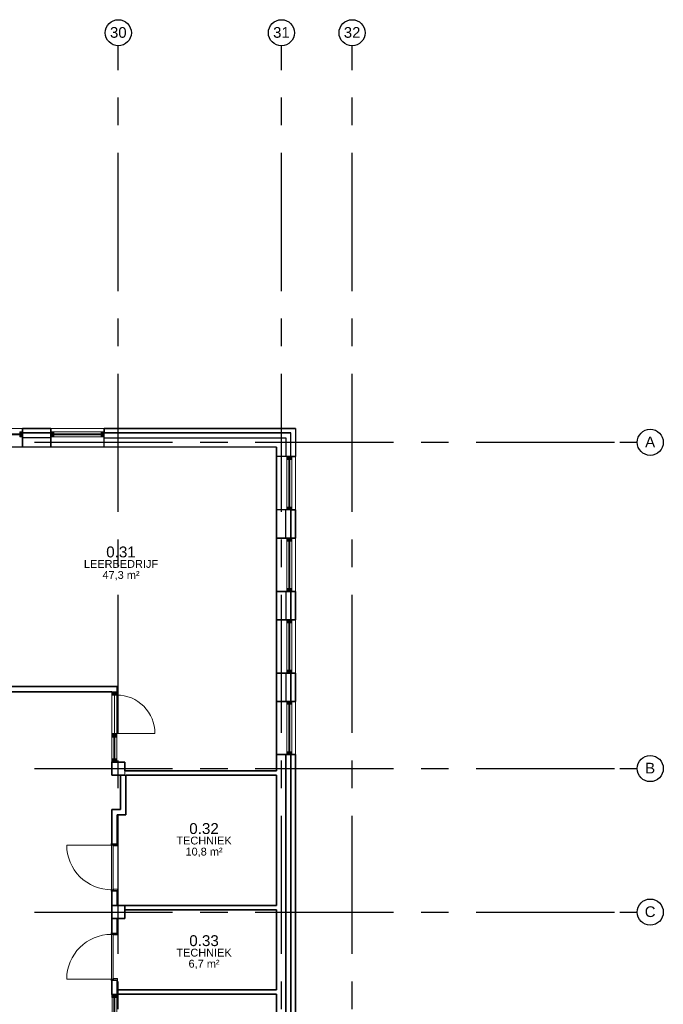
# Model space of a CAD drawing. Header units: millimetres. Extents: x -5940 to 121280, y -35718 to 26615.
# Tile 51 of 51: x 106483 to 121280, y 3981 to 26615. Entities that reach past the tile are written whole.
import ezdxf

# ---------------------------------------------------------------- set-up
doc = ezdxf.new("R2010")
doc.units = ezdxf.units.MM
doc.header["$LTSCALE"] = 100
doc.linetypes.add('CENTER', pattern=[50.8, 31.75, -6.35, 6.35, -6.35])
doc.linetypes.add('HIDDEN', pattern=[0.375, 0.25, -0.125])
for name, color, linetype in [('AL21----_BUITENWAND', 3, 'Continuous'), ('AL22----_BINNENWAND', 2, 'Continuous'), ('AL28----_CONSTRUCTIES', 4, 'Continuous'), ('AL31----_BUITENKOZIJN', 1, 'Continuous'), ('AL32----_BINNENKOZIJN', 1, 'Continuous'), ('BL$7----_STRAMIEN', 8, 'Continuous'), ('BL$8----_NVO RUIMTE', 253, 'HIDDEN'), ('BL$8----_RUIMTEBENAMING', 2, 'Continuous'), ('BL$8----_RUIMTENUMMER', 2, 'Continuous')]:
    doc.layers.add(name, color=color, linetype=linetype)
doc.styles.add('Arial_4', font='arial.ttf', dxfattribs={"height": 245.883234})
doc.styles.get("Standard").update_dxf_attribs({"font": 'arial.ttf'})

# ---------------------------------------------------------------- blocks, each defined once
blk = doc.blocks.new('NLRS_32_DO_WB_KMS1_krepel_ISR - 1030-125-7902214-_--_100 begane grond')
at = {"color": 0, "linetype": 'ByBlock', "lineweight": -2}
for p, q in [((-532, 62), (-532, 70)), ((-530, 62), (-532, 62)), ((-530, 72), (-484, 72)), ((-530, 68), (-530, 62)), ((-486, 70), (-528, 70)), ((-484, -24), (-484, 68)), ((-482, 70), (-482, -26)), ((518, -26), (518, 70)), ((520, 72), (566, 72)), ((520, 68), (520, -24)), ((564, 70), (522, 70)), ((566, 62), (566, 68)), ((568, 62), (566, 62)), ((568, 70), (568, 62)), ((-532, -71), (-532, -63)), ((-532, -63), (-530, -63)), ((-530, -63), (-530, -69)), ((-499, -73), (-530, -73)), ((-528, -71), (-501, -71)), ((-499, -69), (-499, -30)), ((-497, -30), (-497, -71)), ((-495, -26), (-486, -26)), ((-484, -28), (-495, -28)), ((531, -28), (520, -28)), ((522, -26), (531, -26)), ((533, -71), (533, -30)), ((535, -30), (535, -69)), ((566, -73), (535, -73)), ((537, -71), (564, -71)), ((566, -63), (568, -63)), ((566, -69), (566, -63)), ((568, -63), (568, -71))]:
    blk.add_line(p, q, dxfattribs=at)
at = {"color": 0, "linetype": 'ByBlock', "lineweight": -2, "flags": 128}
for points in [[(-532, 70), (-532, 71), (-532, 71), (-532, 72), (-532, 72), (-531, 72), (-531, 72), (-530, 72)], [(-528, 70), (-529, 70), (-529, 70), (-530, 70), (-530, 70), (-530, 69), (-530, 69), (-530, 68)], [(-484, 68), (-484, 69), (-485, 69), (-485, 70), (-485, 70), (-486, 70), (-486, 70), (-486, 70)], [(-484, 72), (-484, 72), (-484, 72), (-483, 72), (-483, 72), (-483, 71), (-482, 71), (-482, 70)], [(518, 70), (518, 71), (518, 71), (518, 72), (518, 72), (519, 72), (519, 72), (520, 72)], [(522, 70), (521, 70), (521, 70), (520, 70), (520, 70), (520, 69), (520, 69), (520, 68)], [(566, 68), (566, 69), (565, 69), (565, 70), (565, 70), (564, 70), (564, 70), (564, 70)], [(566, 72), (566, 72), (566, 72), (567, 72), (567, 72), (567, 71), (568, 71), (568, 70)], [(-530, -73), (-531, -72), (-531, -72), (-532, -72), (-532, -72), (-532, -71), (-532, -71), (-532, -71)], [(-530, -69), (-530, -69), (-530, -69), (-530, -70), (-530, -70), (-529, -70), (-529, -70), (-528, -71)], [(-499, -69), (-499, -69), (-500, -69), (-500, -70), (-500, -70), (-501, -70), (-501, -70), (-501, -71)], [(-499, -30), (-499, -29), (-499, -28), (-499, -27), (-498, -26), (-497, -26), (-496, -26), (-495, -26)], [(-497, -71), (-497, -71), (-498, -71), (-498, -72), (-498, -72), (-499, -72), (-499, -72), (-499, -73)], [(-495, -28), (-496, -28), (-496, -28), (-497, -28), (-497, -28), (-497, -29), (-497, -29), (-497, -30)], [(-486, -26), (-486, -25), (-486, -25), (-485, -25), (-485, -25), (-485, -24), (-484, -24), (-484, -24)], [(-482, -26), (-482, -26), (-483, -26), (-483, -27), (-483, -27), (-484, -27), (-484, -27), (-484, -28)], [(520, -28), (519, -27), (519, -27), (518, -27), (518, -27), (518, -26), (518, -26), (518, -26)], [(520, -24), (520, -24), (520, -24), (520, -25), (520, -25), (521, -25), (521, -25), (522, -26)], [(531, -26), (531, -26), (532, -26), (533, -26), (534, -27), (534, -28), (535, -29), (535, -30)], [(533, -30), (533, -29), (532, -29), (532, -28), (532, -28), (531, -28), (531, -28), (531, -28)], [(535, -73), (534, -72), (534, -72), (533, -72), (533, -72), (533, -71), (533, -71), (533, -71)], [(537, -71), (536, -70), (536, -70), (535, -70), (535, -70), (535, -69), (535, -69), (535, -69)], [(564, -71), (564, -70), (564, -70), (565, -70), (565, -70), (565, -69), (566, -69), (566, -69)], [(568, -71), (568, -71), (567, -71), (567, -72), (567, -72), (566, -72), (566, -72), (566, -73)]]:
    blk.add_lwpolyline(points, dxfattribs=at)
blk = doc.blocks.new('NLRS_32_DO_WPB_onderdeel deur-SH_krepel_ISR - lakdeur_stomp_krepel-7902215-_--_100 begane grond')
at = {"linetype": 'ByBlock', "lineweight": -2}
blk.add_hatch(color=0, dxfattribs=at).paths.add_polyline_path([(515, 38), (-515, 38), (-515, 0), (515, 0)], flags=0)
at = {"color": 0, "linetype": 'ByBlock', "lineweight": -2}
for p, q in [((515, 38), (-515, 38)), ((-515, 0), (515, 0)), ((-515, -3), (-515, -1030))]:
    blk.add_line(p, q, dxfattribs=at)
blk.add_arc((-515, 0), 1030, 270, 360, dxfattribs=at)
blk = doc.blocks.new('NLRS_32_DO_WB_KMS1_krepel_ISR - 1030-125-7902650-_--_100 begane grond')
at = {"color": 0, "linetype": 'ByBlock', "lineweight": -2}
for p, q in [((-532, 63), (-532, 71)), ((-530, 63), (-532, 63)), ((-530, 73), (-499, 73)), ((-530, 69), (-530, 63)), ((-501, 71), (-528, 71)), ((-499, 30), (-499, 69)), ((-497, 71), (-497, 30)), ((-495, 28), (-484, 28)), ((-486, 26), (-495, 26)), ((-484, -68), (-484, 24)), ((-482, 26), (-482, -70)), ((518, -70), (518, 26)), ((520, 28), (531, 28)), ((520, 24), (520, -68)), ((531, 26), (522, 26)), ((533, 30), (533, 71)), ((535, 73), (566, 73)), ((535, 69), (535, 30)), ((564, 71), (537, 71)), ((566, 63), (566, 69)), ((568, 63), (566, 63)), ((568, 71), (568, 63)), ((-532, -62), (-530, -62)), ((-532, -70), (-532, -62)), ((-530, -62), (-530, -68)), ((-484, -72), (-530, -72)), ((-528, -70), (-486, -70)), ((566, -72), (520, -72)), ((522, -70), (564, -70)), ((566, -68), (566, -62)), ((566, -62), (568, -62)), ((568, -62), (568, -70))]:
    blk.add_line(p, q, dxfattribs=at)
at = {"color": 0, "linetype": 'ByBlock', "lineweight": -2, "flags": 128}
for points in [[(-532, 71), (-532, 71), (-532, 71), (-532, 72), (-532, 72), (-531, 72), (-531, 72), (-530, 73)], [(-528, 71), (-529, 70), (-529, 70), (-530, 70), (-530, 70), (-530, 69), (-530, 69), (-530, 69)], [(-501, 71), (-501, 70), (-501, 70), (-500, 70), (-500, 70), (-500, 69), (-499, 69), (-499, 69)], [(-499, 73), (-499, 72), (-499, 72), (-498, 72), (-498, 72), (-498, 71), (-497, 71), (-497, 71)], [(-495, 26), (-496, 26), (-497, 26), (-498, 26), (-499, 27), (-499, 28), (-499, 29), (-499, 30)], [(-497, 30), (-497, 29), (-497, 29), (-497, 28), (-497, 28), (-496, 28), (-496, 28), (-495, 28)], [(-484, 24), (-484, 24), (-485, 24), (-485, 25), (-485, 25), (-486, 25), (-486, 25), (-486, 26)], [(-484, 28), (-484, 27), (-484, 27), (-483, 27), (-483, 27), (-483, 26), (-482, 26), (-482, 26)], [(518, 26), (518, 26), (518, 26), (518, 27), (518, 27), (519, 27), (519, 27), (520, 28)], [(522, 26), (521, 25), (521, 25), (520, 25), (520, 25), (520, 24), (520, 24), (520, 24)], [(531, 28), (531, 28), (531, 28), (532, 28), (532, 28), (532, 29), (533, 29), (533, 30)], [(535, 30), (535, 29), (534, 28), (534, 27), (533, 26), (532, 26), (531, 26), (531, 26)], [(533, 71), (533, 71), (533, 71), (533, 72), (533, 72), (534, 72), (534, 72), (535, 73)], [(535, 69), (535, 69), (535, 69), (535, 70), (535, 70), (536, 70), (536, 70), (537, 71)], [(566, 69), (566, 69), (565, 69), (565, 70), (565, 70), (564, 70), (564, 70), (564, 71)], [(566, 73), (566, 72), (566, 72), (567, 72), (567, 72), (567, 71), (568, 71), (568, 71)], [(-530, -72), (-531, -72), (-531, -72), (-532, -72), (-532, -72), (-532, -71), (-532, -71), (-532, -70)], [(-530, -68), (-530, -69), (-530, -69), (-530, -70), (-530, -70), (-529, -70), (-529, -70), (-528, -70)], [(-486, -70), (-486, -70), (-486, -70), (-485, -70), (-485, -70), (-485, -69), (-484, -69), (-484, -68)], [(-482, -70), (-482, -71), (-483, -71), (-483, -72), (-483, -72), (-484, -72), (-484, -72), (-484, -72)], [(520, -72), (519, -72), (519, -72), (518, -72), (518, -72), (518, -71), (518, -71), (518, -70)], [(520, -68), (520, -69), (520, -69), (520, -70), (520, -70), (521, -70), (521, -70), (522, -70)], [(564, -70), (564, -70), (564, -70), (565, -70), (565, -70), (565, -69), (566, -69), (566, -68)], [(568, -70), (568, -71), (567, -71), (567, -72), (567, -72), (566, -72), (566, -72), (566, -72)]]:
    blk.add_lwpolyline(points, dxfattribs=at)
blk = doc.blocks.new('NLRS_32_DO_WPB_onderdeel deur-SH_krepel_ISR - lakdeur_stomp_krepel-7902651-_--_100 begane grond')
at = {"linetype": 'ByBlock', "lineweight": -2}
blk.add_hatch(color=0, dxfattribs=at).paths.add_polyline_path([(-515, -38), (515, -38), (515, 0), (-515, 0)], flags=0)
at = {"color": 0, "linetype": 'ByBlock', "lineweight": -2}
for p, q in [((-515, 3), (-515, 1030)), ((-515, 0), (515, 0)), ((515, -38), (-515, -38))]:
    blk.add_line(p, q, dxfattribs=at)
blk.add_arc((-515, 0), 1030, 0, 90, dxfattribs=at)
blk = doc.blocks.new('31_DO_deur_0 - deur-7904148-_--_100 begane grond')
at = {"color": 0, "linetype": 'ByBlock', "lineweight": -2}
for p, q in [((-440, -1), (440, -1)), ((-440, -55), (-440, -1)), ((440, -55), (-440, -55)), ((440, -1), (440, -55))]:
    blk.add_line(p, q, dxfattribs=at)
blk = doc.blocks.new('Rectangular Mullion - 31_CWM_067x114-7904143-_--_100 begane grond')
at = {"color": 0, "linetype": 'ByBlock', "lineweight": -2}
for p, q in [((111754, 41923), (111754, 42803)), ((111868, 41923), (111868, 42803))]:
    blk.add_line(p, q, dxfattribs=at)
blk = doc.blocks.new('Rectangular Mullion - 31_CWM_067x114-7904028-_--_100 begane grond')
at = {"linetype": 'ByBlock', "lineweight": -2}
blk.add_hatch(color=0, dxfattribs=at).paths.add_polyline_path([(0, 114), (0, 0), (-67, 0), (-67, 114)], flags=0)
at = {"color": 0, "linetype": 'ByBlock', "lineweight": -2}
for p, q in [((-67, 114), (0, 114)), ((-67, 0), (-67, 114)), ((0, 0), (-67, 0)), ((0, 114), (0, 0))]:
    blk.add_line(p, q, dxfattribs=at)
blk = doc.blocks.new('Rectangular Mullion - 31_CWM_067x114-7898123-_--_100 begane grond')
at = {"linetype": 'ByBlock', "lineweight": -2}
blk.add_hatch(color=0, dxfattribs=at).paths.add_polyline_path([(-67, 114), (-67, 0), (0, 1), (0, 114)], flags=0)
at = {"color": 0, "linetype": 'ByBlock', "lineweight": -2}
for p, q in [((0, 114), (-67, 114)), ((-67, 114), (-67, 55)), ((-67, 0), (0, 0)), ((0, 0), (0, 114))]:
    blk.add_line(p, q, dxfattribs=at)
blk = doc.blocks.new('BI deur rechts - BI deur rechts-7904169-_--_100 begane grond')
at = {"color": 0, "linetype": 'ByBlock', "lineweight": -2}
blk.add_line((-440, -27), (-440, -907), dxfattribs=at)
blk.add_arc((-440, -27), 880, 270, 0, dxfattribs=at)
blk = doc.blocks.new('System Panel - 31_CWP_glas_2-7904170-_--_100 begane grond')
at = {"linetype": 'ByBlock', "lineweight": -2}
blk.add_hatch(color=0, dxfattribs=at).paths.add_polyline_path([(248.5, -45), (-248.5, -45), (-248.5, -69), (248.5, -69)], flags=0)
at = {"color": 0, "linetype": 'ByBlock', "lineweight": -2}
for p, q in [((248.5, -45), (-248.5, -45)), ((-248.5, -45), (-248.5, -69)), ((-248.5, -69), (248.5, -69)), ((248.5, -69), (248.5, -45))]:
    blk.add_line(p, q, dxfattribs=at)
blk = doc.blocks.new('Rectangular Mullion - 31_CWM_067x114-7904146-_--_100 begane grond')
at = {"color": 0, "linetype": 'ByBlock', "lineweight": -2}
for p, q in [((111754, 41338), (111754, 41835)), ((111868, 41338), (111868, 41835))]:
    blk.add_line(p, q, dxfattribs=at)
blk = doc.blocks.new('Rectangular Mullion - 31_CWM_088x114-V14-_--_100 begane grond')
at = {"linetype": 'ByBlock', "lineweight": -2}
blk.add_hatch(color=0, dxfattribs=at).paths.add_polyline_path([(44, 114), (44, 0), (-44, 1), (-44, 114)], flags=0)
at = {"color": 0, "linetype": 'ByBlock', "lineweight": -2}
for p, q in [((-44, 114), (44, 114)), ((-44, 55), (-44, 114)), ((44, 0), (-44, 0)), ((44, 114), (44, 0))]:
    blk.add_line(p, q, dxfattribs=at)
blk = doc.blocks.new('System Panel - 31_CWP_glas_2-7951753-_--_100 begane grond')
at = {"linetype": 'ByBlock', "lineweight": -2}
blk.add_hatch(color=0, dxfattribs=at).paths.add_polyline_path([(545.5, -45), (-545.5, -45), (-545.5, -69), (545.5, -69)], flags=0)
at = {"color": 0, "linetype": 'ByBlock', "lineweight": -2}
for p, q in [((545.5, -45), (-545.5, -45)), ((-545.5, -45), (-545.5, -69)), ((-545.5, -69), (545.5, -69)), ((545.5, -69), (545.5, -45))]:
    blk.add_line(p, q, dxfattribs=at)
blk = doc.blocks.new('Rectangular Mullion - 31_CWM_067x114-7951736-_--_100 begane grond')
at = {"color": 0, "linetype": 'ByBlock', "lineweight": -2}
for p, q in [((115780, 47126), (115780, 48217)), ((115894, 47126), (115894, 48217))]:
    blk.add_line(p, q, dxfattribs=at)
blk = doc.blocks.new('Rectangular Mullion - 31_CWM_067x114-7951754-_--_100 begane grond')
at = {"linetype": 'ByBlock', "lineweight": -2}
blk.add_hatch(color=0, dxfattribs=at).paths.add_polyline_path([(0, 0), (-67, 0), (-67, 114), (0, 114)], flags=0)
at = {"color": 0, "linetype": 'ByBlock', "lineweight": -2}
for p, q in [((-67, 114), (0, 114)), ((-67, 0), (-67, 114)), ((0, 0), (-67, 0)), ((0, 114), (0, 0))]:
    blk.add_line(p, q, dxfattribs=at)
blk = doc.blocks.new('Rectangular Mullion - 31_CWM_067x114-7951755-_--_100 begane grond')
at = {"linetype": 'ByBlock', "lineweight": -2}
blk.add_hatch(color=0, dxfattribs=at).paths.add_polyline_path([(-67, 0), (0, 0), (0, 114), (-67, 114)], flags=0)
at = {"color": 0, "linetype": 'ByBlock', "lineweight": -2}
for p, q in [((0, 114), (-67, 114)), ((-67, 114), (-67, 0)), ((-67, 0), (0, 0)), ((0, 0), (0, 114))]:
    blk.add_line(p, q, dxfattribs=at)
blk = doc.blocks.new('System Panel - 31_CWP_glas_2-7952370-_--_100 begane grond')
at = {"linetype": 'ByBlock', "lineweight": -2}
blk.add_hatch(color=0, dxfattribs=at).paths.add_polyline_path([(-545.5, 69), (-545.5, 45), (545.5, 45), (545.5, 69)], flags=0)
at = {"color": 0, "linetype": 'ByBlock', "lineweight": -2}
for p, q in [((545.5, 69), (-545.5, 69)), ((-545.5, 69), (-545.5, 45)), ((-545.5, 45), (545.5, 45)), ((545.5, 45), (545.5, 69))]:
    blk.add_line(p, q, dxfattribs=at)
blk = doc.blocks.new('Rectangular Mullion - 31_CWM_067x114-7952369-_--_100 begane grond')
at = {"color": 0, "linetype": 'ByBlock', "lineweight": -2}
for p, q in [((110421, 48854), (111512, 48854)), ((110421, 48740), (111512, 48740))]:
    blk.add_line(p, q, dxfattribs=at)
blk = doc.blocks.new('Rectangular Mullion - 31_CWM_067x114-7952371-_--_100 begane grond')
at = {"linetype": 'ByBlock', "lineweight": -2}
blk.add_hatch(color=0, dxfattribs=at).paths.add_polyline_path([(-67, -114), (-67, 0), (0, 0), (0, -114)], flags=0)
at = {"color": 0, "linetype": 'ByBlock', "lineweight": -2}
for p, q in [((-67, 0), (0, 0)), ((-67, -114), (-67, 0)), ((0, 0), (0, -114)), ((0, -114), (-67, -114))]:
    blk.add_line(p, q, dxfattribs=at)
blk = doc.blocks.new('Rectangular Mullion - 31_CWM_067x114-7952372-_--_100 begane grond')
at = {"linetype": 'ByBlock', "lineweight": -2}
blk.add_hatch(color=0, dxfattribs=at).paths.add_polyline_path([(0, -114), (0, 0), (-67, 0), (-67, -114)], flags=0)
at = {"color": 0, "linetype": 'ByBlock', "lineweight": -2}
for p, q in [((0, 0), (-67, 0)), ((-67, 0), (-67, -114)), ((0, -114), (0, 0)), ((-67, -114), (0, -114))]:
    blk.add_line(p, q, dxfattribs=at)
blk = doc.blocks.new('System Panel - 31_CWP_glas_2-9177754-_--_100 begane grond')
at = {"color": 0, "linetype": 'ByBlock', "lineweight": -2}
for p, q in [((191, -45), (-191, -45)), ((-191, -45), (-191, -69)), ((-191, -69), (191, -69)), ((191, -69), (191, -45))]:
    blk.add_line(p, q, dxfattribs=at)
blk = doc.blocks.new('Rectangular Mullion - 32-67x114-8967972-_--_100 begane grond')
at = {"color": 0, "linetype": 'ByBlock', "lineweight": -2}
for p, q in [((111760, 35471), (111760, 35854)), ((111874, 35471), (111874, 35854))]:
    blk.add_line(p, q, dxfattribs=at)
blk = doc.blocks.new('Rectangular Mullion - 32-67x114-8397499-_--_100 begane grond')
at = {"linetype": 'ByBlock', "lineweight": -2}
blk.add_hatch(color=0, dxfattribs=at).paths.add_polyline_path([(-67, 0), (0, 0), (0, 114), (-67, 114), (-67, 26)], flags=0)
at = {"color": 0, "linetype": 'ByBlock', "lineweight": -2}
for p, q in [((0, 114), (-67, 114)), ((-67, 114), (-67, 0)), ((-67, 0), (0, 0)), ((0, 0), (0, 114))]:
    blk.add_line(p, q, dxfattribs=at)
blk = doc.blocks.new('Grid - r_3_0mm-7309776-_--_100 begane grond')
at = {"color": 0, "linetype": 'ByBlock', "lineweight": -2}
blk.add_circle((0, 0), 3, dxfattribs=at)

msp = doc.modelspace()

# ---------------------------------------------------------------- linework, layer by layer
at = {"layer": 'AL21----_BUITENWAND', "lineweight": 18}
for p, q in [((105325, 17220), (106550, 17220)), ((107200, 17220), (108425, 17220)), ((112820, 16570), (112820, 15345)), ((112820, 14695), (112820, 13470)), ((112820, 12820), (112820, 11595)), ((112820, 10945), (112820, 9720))]:
    msp.add_line(p, q, dxfattribs=at)
at = {"layer": 'AL21----_BUITENWAND', "lineweight": 35}
for p, q in [((107200, 17220), (106550, 17220)), ((106550, 17220), (106550, 16786)), ((107200, 16786), (107200, 17220)), ((112820, 17220), (108425, 17220)), ((108425, 17220), (108425, 17120)), ((106550, 17120), (107200, 17120)), ((108425, 17120), (112720, 17120)), ((112386, 16786), (112386, 9350)), ((112720, 16570), (112820, 16570)), ((112820, 15345), (112720, 15345)), ((112720, 15345), (112720, 14695)), ((112820, 14695), (112820, 15345)), ((112386, 14695), (112820, 14695)), ((112820, 13470), (112386, 13470)), ((112720, 13470), (112720, 12820)), ((112820, 12820), (112820, 13470)), ((112386, 12820), (112820, 12820)), ((112820, 11595), (112386, 11595)), ((112720, 11595), (112720, 10945)), ((112820, 10945), (112820, 11595)), ((112386, 10945), (112820, 10945)), ((112820, 9720), (112386, 9720)), ((112600, 3430), (112600, 9720)), ((112720, 9720), (112720, 3430)), ((112820, 3430), (112820, 9720)), ((112386, 9250), (112386, 6250)), ((112386, 6150), (112386, 4314)), ((112386, 4214), (112386, 3430))]:
    msp.add_line(p, q, dxfattribs=at)
at = {"layer": 'AL21----_BUITENWAND'}
for points in [[(112820, 17220), (112820, 16570)], [(107200, 17000), (106550, 17000)], [(108425, 16786), (108425, 17120)], [(108425, 17000), (112600, 17000), (112600, 16570)], [(112720, 16570), (112720, 17120)], [(112386, 16786), (90114, 16786)], [(112820, 16570), (112386, 16570)], [(112720, 15345), (112386, 15345)], [(112600, 14695), (112600, 15345)], [(112600, 13470), (112600, 12820)], [(112600, 11595), (112600, 10945)]]:
    msp.add_lwpolyline(points, dxfattribs=at)
at = {"layer": 'AL22----_BINNENWAND', "lineweight": 35}
for p, q in [((104938, 11163), (108600, 11163)), ((108725, 11288), (105063, 11288)), ((108600, 11163), (108600, 11156)), ((108600, 11156), (108725, 11156)), ((108725, 11156), (108725, 11288)), ((108725, 9557), (108600, 9557)), ((108600, 9557), (108600, 9550)), ((108725, 9550), (108725, 9557)), ((112386, 9350), (108900, 9350)), ((108800, 9250), (108800, 8460)), ((108925, 8335), (108925, 9250)), ((108925, 9250), (112386, 9250)), ((108800, 8460), (108600, 8460)), ((108600, 8460), (108600, 7677)), ((108725, 8335), (108925, 8335)), ((108725, 7677), (108725, 8335)), ((108600, 7675), (108600, 7662)), ((108600, 7662), (108725, 7662)), ((108725, 7662), (108725, 7675)), ((108725, 6592), (108600, 6592)), ((108600, 6592), (108600, 6579)), ((108600, 6577), (108600, 6250)), ((108725, 6579), (108725, 6592)), ((108725, 6250), (108725, 6577)), ((112386, 6250), (108900, 6250)), ((108900, 6150), (112386, 6150)), ((108600, 5950), (108600, 5624)), ((108725, 5624), (108725, 5950)), ((108600, 5622), (108600, 5609)), ((108600, 5609), (108725, 5609)), ((108725, 5609), (108725, 5622)), ((108600, 4539), (108600, 4526)), ((108725, 4539), (108600, 4539)), ((108725, 4526), (108725, 4539)), ((108600, 4524), (108600, 4207)), ((108725, 4207), (108725, 4524)), ((112386, 4314), (108725, 4314)), ((108600, 4207), (108725, 4207)), ((108725, 4214), (112386, 4214)), ((108725, 4207), (108725, 4214))]:
    msp.add_line(p, q, dxfattribs=at)
at = {"layer": 'AL28----_CONSTRUCTIES', "lineweight": 35}
for p, q in [((108900, 9550), (108600, 9550)), ((108600, 9550), (108600, 9250)), ((108900, 9350), (108900, 9550)), ((108600, 9250), (108900, 9250)), ((108900, 6250), (108600, 6250)), ((108600, 6250), (108600, 5950)), ((108900, 5950), (108900, 6250)), ((108600, 5950), (108900, 5950))]:
    msp.add_line(p, q, dxfattribs=at)
at = {"layer": 'AL28----_CONSTRUCTIES', "lineweight": 18}
msp.add_line((108900, 9250), (108900, 9350), dxfattribs=at)
at = {"layer": 'AL32----_BINNENKOZIJN'}
msp.add_line((108605, 4207), (108600, 4207), dxfattribs=at)
at = {"layer": 'BL$7----_STRAMIEN', "linetype": 'CENTER'}
for p, q in [((108750, 25615), (108750, 26015)), ((112500, 25615), (112500, 26015)), ((114125, 25615), (114125, 26015)), ((108750, -25342), (108750, 25615)), ((112500, -25342), (112500, 25615)), ((114125, -25342), (114125, 25615)), ((-4940, 16900), (120280, 16900)), ((120280, 16900), (120680, 16900)), ((-4940, 9400), (120280, 9400)), ((120280, 9400), (120680, 9400)), ((-4940, 6100), (120280, 6100)), ((120280, 6100), (120680, 6100))]:
    msp.add_line(p, q, dxfattribs=at)

# ---------------------------------------------------------------- block references
at = {"layer": 'AL31----_BUITENKOZIJN', "lineweight": 13}
for name, p, rotation in [('System Panel - 31_CWP_glas_2-7952370-_--_100 begane grond', (105938, 17140), 180), ('System Panel - 31_CWP_glas_2-7952370-_--_100 begane grond', (107813, 17140), 180), ('Rectangular Mullion - 31_CWM_067x114-7951755-_--_100 begane grond', (112740, 16570), 90), ('System Panel - 31_CWP_glas_2-7951753-_--_100 begane grond', (112740, 15957), 270), ('Rectangular Mullion - 31_CWM_067x114-7951755-_--_100 begane grond', (112740, 14695), 90), ('System Panel - 31_CWP_glas_2-7951753-_--_100 begane grond', (112740, 14083), 270), ('Rectangular Mullion - 31_CWM_067x114-7951755-_--_100 begane grond', (112740, 12820), 90), ('System Panel - 31_CWP_glas_2-7951753-_--_100 begane grond', (112740, 12207), 270), ('Rectangular Mullion - 31_CWM_067x114-7951755-_--_100 begane grond', (112740, 10945), 90), ('System Panel - 31_CWP_glas_2-7951753-_--_100 begane grond', (112740, 10333), 270)]:
    msp.add_blockref(name, p, dxfattribs=dict(at, rotation=rotation))
for name, p in [('Rectangular Mullion - 31_CWM_067x114-7952372-_--_100 begane grond', (106550, 17140)), ('Rectangular Mullion - 31_CWM_067x114-7952369-_--_100 begane grond', (-3154, -31714)), ('Rectangular Mullion - 31_CWM_067x114-7952372-_--_100 begane grond', (108425, 17140)), ('Rectangular Mullion - 31_CWM_067x114-7951736-_--_100 begane grond', (-3154, -31714)), ('Rectangular Mullion - 31_CWM_067x114-7951736-_--_100 begane grond', (-3154, -33589)), ('Rectangular Mullion - 31_CWM_067x114-7951736-_--_100 begane grond', (-3154, -35464)), ('Rectangular Mullion - 31_CWM_067x114-7951736-_--_100 begane grond', (-3154, -37339))]:
    msp.add_blockref(name, p, dxfattribs=at)
at = {"layer": 'AL31----_BUITENKOZIJN', "lineweight": 13, "extrusion": (0, 0, -1)}
msp.add_blockref('Rectangular Mullion - 31_CWM_067x114-7952371-_--_100 begane grond', (-107200, 17140), dxfattribs=at)
at = {"layer": 'AL31----_BUITENKOZIJN', "lineweight": 13, "extrusion": (0, 0, -1), "rotation": 270}
for p in [(-112740, 15345), (-112740, 13470), (-112740, 11595), (-112740, 9720)]:
    msp.add_blockref('Rectangular Mullion - 31_CWM_067x114-7951754-_--_100 begane grond', p, dxfattribs=at)
at = {"layer": 'AL32----_BINNENKOZIJN', "lineweight": 13}
for name, p, rotation in [('Rectangular Mullion - 31_CWM_067x114-7898123-_--_100 begane grond', (108714, 11156), 90), ('System Panel - 31_CWP_glas_2-7904170-_--_100 begane grond', (108714, 9872), 270), ('Rectangular Mullion - 32-67x114-8397499-_--_100 begane grond', (108719, 4207), 89.99999999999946), ('System Panel - 31_CWP_glas_2-9177754-_--_100 begane grond', (108719, 3949), 269.9999999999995)]:
    msp.add_blockref(name, p, dxfattribs=dict(at, rotation=rotation))
for name in ['Rectangular Mullion - 31_CWM_067x114-7904143-_--_100 begane grond', 'Rectangular Mullion - 31_CWM_067x114-7904146-_--_100 begane grond', 'Rectangular Mullion - 32-67x114-8967972-_--_100 begane grond']:
    msp.add_blockref(name, (-3154, -31714), dxfattribs=at)
at = {"layer": 'AL32----_BINNENKOZIJN', "lineweight": 18}
for name, p, rotation in [('31_DO_deur_0 - deur-7904148-_--_100 begane grond', (108714, 10649), 270), ('BI deur rechts - BI deur rechts-7904169-_--_100 begane grond', (108686, 10649), 90.0000000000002), ('NLRS_32_DO_WPB_onderdeel deur-SH_krepel_ISR - lakdeur_stomp_krepel-7902215-_--_100 begane grond', (108595, 7127), 270), ('NLRS_32_DO_WB_KMS1_krepel_ISR - 1030-125-7902214-_--_100 begane grond', (108662, 7145), 270), ('NLRS_32_DO_WPB_onderdeel deur-SH_krepel_ISR - lakdeur_stomp_krepel-7902651-_--_100 begane grond', (108595, 5074), 90), ('NLRS_32_DO_WB_KMS1_krepel_ISR - 1030-125-7902650-_--_100 begane grond', (108662, 5056), 90)]:
    msp.add_blockref(name, p, dxfattribs=dict(at, rotation=rotation))
at = {"layer": 'AL32----_BINNENKOZIJN', "lineweight": 13, "extrusion": (0, 0, -1), "rotation": 270}
for name, p in [('Rectangular Mullion - 31_CWM_088x114-V14-_--_100 begane grond', (-108714, 10165)), ('Rectangular Mullion - 31_CWM_067x114-7904028-_--_100 begane grond', (-108714, 9557))]:
    msp.add_blockref(name, p, dxfattribs=at)
at = {"layer": 'BL$7----_STRAMIEN', "xscale": 99.99999999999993, "yscale": 99.99999999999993, "zscale": 99.99999999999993}
for p in [(108750, 26315), (112500, 26315), (114125, 26315)]:
    msp.add_blockref('Grid - r_3_0mm-7309776-_--_100 begane grond', p, dxfattribs=at)
at = {"layer": 'BL$7----_STRAMIEN', "xscale": 99.99999999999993, "yscale": 99.99999999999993, "zscale": 99.99999999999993, "rotation": 269.9999999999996}
for p in [(120980, 16900), (120980, 9400), (120980, 6100)]:
    msp.add_blockref('Grid - r_3_0mm-7309776-_--_100 begane grond', p, dxfattribs=at)

# ---------------------------------------------------------------- texts
at = {"layer": 'BL$7----_STRAMIEN', "lineweight": 9, "attachment_point": 2, "line_spacing_factor": 0.938532, "style": 'Arial_4'}
for s, insert, char_height, width in [('30', (108750, 26445), 245.9, 456), ('31', (112500, 26445), 245.9, 456), ('32', (114125, 26445), 245.9, 456), ('A', (120977, 17033), 246, 273), ('B', (120977, 9533), 246, 273), ('C', (120977, 6233), 246, 294)]:
    msp.add_mtext(s, dxfattribs=dict(at, insert=insert, char_height=char_height, width=width))
at = {"layer": 'BL$8----_NVO RUIMTE', "color": 1, "char_height": 180, "attachment_point": 5}
for s, insert in [('47,3 m²', (108812, 13833)), ('10,8 m²', (110721, 7474)), ('6,7 m²', (110721, 4897))]:
    msp.add_mtext_dynamic_manual_height_columns(s, width=1026.64, gutter_width=460, heights=[0.0399], dxfattribs=dict(at, insert=insert))
at = {"layer": 'BL$8----_RUIMTEBENAMING', "color": 1, "char_height": 180, "attachment_point": 5}
for s, width, heights, insert in [('LEERBEDRIJF', 2739.85, [25.1], (108812, 14103)), ('TECHNIEK', 0.614, [0.0399], (110721, 7744)), ('TECHNIEK', 0.614, [0.0399], (110721, 5167))]:
    msp.add_mtext_dynamic_manual_height_columns(s, width=width, gutter_width=1, heights=heights, dxfattribs=dict(at, insert=insert))
at = {"layer": 'BL$8----_RUIMTENUMMER', "color": 2, "char_height": 250, "attachment_point": 5}
for s, insert in [('0.31', (108812, 14378)), ('0.32', (110721, 8019)), ('0.33', (110721, 5442))]:
    msp.add_mtext_dynamic_manual_height_columns(s, width=0.614, gutter_width=1, heights=[0.0399], dxfattribs=dict(at, insert=insert))

doc.saveas('drawing.dxf')
